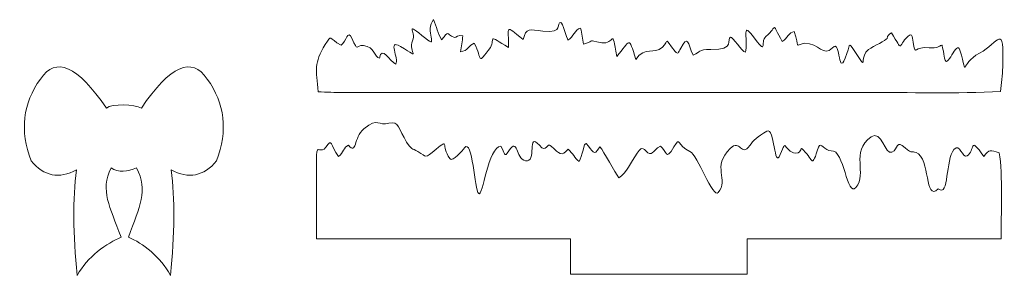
# Model space of a CAD drawing. Header units: millimetres. Extents: x -1146 to 1019, y -763 to 979.
# Tile 110 of 143: x 843 to 954, y 630 to 659. Entities that reach past the tile are written whole.
import ezdxf

# ---------------------------------------------------------------- set-up
doc = ezdxf.new("R2010")
doc.units = ezdxf.units.MM
doc.header["$MEASUREMENT"] = 0
doc.layers.add('Layer 1', color=7, linetype='Continuous')

msp = doc.modelspace()

# ---------------------------------------------------------------- linework, layer by layer
at = {"layer": 'Layer 1', "color": 250, "lineweight": 18}
for points, knots in [([(879.4467, 651.1019), (878.4658, 651.1014), (877.5336, 651.1375), (876.5554, 651.1875), (876.5554, 651.1875), (876.3705, 653.728), (876.0545, 654.3935), (877.3834, 656.5398), (877.3834, 656.5398), (878.121, 657.7313), (877.6864, 657.2822), (879.1731, 656.4598), (879.1731, 656.4598), (879.77, 656.9132), (879.9023, 658.2787), (880.3766, 657.2617), (880.3766, 657.2617), (881.1709, 655.5584), (880.7243, 656.5043), (881.7015, 656.4194), (881.7015, 656.4194), (883.0165, 656.3054), (882.9215, 655.0366), (883.5158, 654.9807), (883.5158, 654.9807), (883.75, 656.5189), (884.6725, 654.6157), (885.3405, 654.3226), (885.3405, 654.3226), (885.7901, 654.9131), (884.3062, 657.2626), (885.8993, 656.3066), (885.8993, 656.3066), (888.4916, 654.7511), (886.6593, 655.6241), (887.2552, 656.9655), (887.2552, 656.9655), (887.7248, 658.0224), (886.1594, 659.3008), (888.7368, 657.2198), (888.7368, 657.2198), (890.289, 655.9668), (888.5201, 658.1708), (889.6316, 659.3557), (889.6316, 659.3557), (889.9326, 658.6125), (890.1465, 657.7484), (890.5325, 657.0735), (890.5325, 657.0735), (891.4418, 658.1878), (890.911, 657.7723), (892.0006, 657.343), (892.0006, 657.343), (892.1286, 657.2927), (892.4504, 657.678), (892.946, 657.5076), (892.946, 657.5076), (892.8693, 656.8977), (892.7588, 656.3186), (892.6529, 655.7149), (892.6529, 655.7149), (893.5416, 655.8246), (893.5843, 656.4477), (894.2348, 656.7052), (894.2348, 656.7052), (895.1708, 654.8421), (894.4934, 654.1553), (896.0631, 656.2142), (896.0631, 656.2142), (896.614, 657.2924), (895.6214, 657.7184), (898.1063, 656.1885), (898.1063, 656.1885), (898.1518, 658.5725), (897.5592, 658.8941), (899.7601, 657.1131), (899.7601, 657.1131), (900.1053, 658.4783), (900.468, 658.2355), (901.9925, 658.0638), (901.9925, 658.0638), (904.4444, 657.7872), (903.4037, 659.0293), (904.0154, 659.0417), (904.0154, 659.0417), (904.1818, 659.045), (904.7139, 657.2845), (904.8249, 657.0186), (904.8249, 657.0186), (905.4271, 657.4489), (905.6026, 658.1875), (906.2501, 658.4016), (906.2501, 658.4016), (906.403, 657.7867), (906.4848, 657.1842), (906.594, 656.5611), (906.594, 656.5611), (908.1152, 657.0447), (906.819, 657.077), (908.6473, 656.7379), (908.6473, 656.7379), (910.056, 656.4768), (909.802, 658.6711), (910.3407, 655.1857), (910.3407, 655.1857), (911.883, 656.9876), (911.6607, 657.6325), (912.4921, 654.8575), (912.4921, 654.8575), (913.5739, 656.4186), (914.5244, 655.3203), (915.5035, 656.2489), (915.5035, 656.2489), (916.3145, 657.018), (915.6315, 657.4219), (916.965, 655.7384), (916.965, 655.7384), (917.2447, 655.3853), (917.3165, 655.633), (917.5728, 656.1179), (917.5728, 656.1179), (918.3836, 657.6518), (918.3805, 656.7432), (918.9736, 655.3447), (918.9736, 655.3447), (919.9391, 655.6927), (919.427, 655.9929), (920.9754, 655.9777), (920.9754, 655.9777), (923.8616, 655.9239), (922.6891, 657.1659), (923.2012, 657.3605), (923.2012, 657.3605), (923.4537, 657.4565), (924.5261, 655.7159), (924.8862, 655.6623), (924.8862, 655.6623), (925.285, 656.817), (924.3749, 659.2876), (925.6866, 657.5564), (925.6866, 657.5564), (927.5484, 655.0987), (926.471, 656.816), (927.2139, 657.4454), (927.2139, 657.4454), (928.6452, 658.6575), (927.7572, 659.1058), (929.0701, 656.8899), (929.0701, 656.8899), (929.6566, 657.243), (929.8166, 657.928), (930.4127, 658.0161), (930.4127, 658.0161), (931.0876, 656.1302), (930.3759, 656.4014), (931.5783, 656.6793), (931.5783, 656.6793), (933.2903, 656.7281), (933.6624, 655.0268), (934.7429, 656.181), (934.7429, 656.181), (935.7711, 657.2795), (935.2435, 652.2826), (936.3815, 655.527), (936.3815, 655.527), (936.7907, 656.6936), (936.4229, 657.0388), (937.7871, 654.9687), (937.7871, 654.9687), (938.5946, 653.7437), (937.8112, 655.1996), (938.8206, 655.9717), (938.8206, 655.9717), (939.3606, 656.385), (940.8465, 657.0083), (940.9105, 657.2379), (940.9105, 657.2379), (940.9882, 657.5181), (941.1368, 657.7558), (941.4096, 657.8673), (941.4096, 657.8673), (942.8208, 655.5978), (942.0667, 656.3161), (943.2686, 657.4543), (943.2686, 657.4543), (943.8325, 657.9882), (943.7692, 657.2321), (943.9013, 656.5419), (943.9013, 656.5419), (944.1751, 655.26), (943.9856, 656.372), (945.6597, 656.168), (945.6597, 656.168), (947.4679, 655.9475), (946.9482, 657.516), (947.4151, 655.0067), (947.4151, 655.0067), (947.6998, 653.4761), (948.7664, 657.2074), (949.1598, 655.886), (949.1598, 655.886), (950.1479, 652.5688), (948.9891, 654.2835), (951.3805, 655.5642), (951.3805, 655.5642), (953.5458, 656.7237), (954.1758, 659.1921), (953.9975, 653.9881), (953.9975, 653.9881), (953.9647, 653.0328), (953.8542, 652.1519), (953.7547, 651.2076), (953.7547, 651.2076), (948.8561, 650.9592), (943.3646, 651.1228), (938.4019, 651.122), (938.4019, 651.122), (918.7502, 651.1187), (899.0985, 651.1108), (879.4467, 651.1019)], [0, 0, 0, 0, 0.01785714, 0.01785714, 0.01785714, 0.01785714, 0.03571429, 0.03571429, 0.03571429, 0.03571429, 0.05357143, 0.05357143, 0.05357143, 0.05357143, 0.07142857, 0.07142857, 0.07142857, 0.07142857, 0.08928571, 0.08928571, 0.08928571, 0.08928571, 0.10714286, 0.10714286, 0.10714286, 0.10714286, 0.125, 0.125, 0.125, 0.125, 0.14285714, 0.14285714, 0.14285714, 0.14285714, 0.16071429, 0.16071429, 0.16071429, 0.16071429, 0.17857143, 0.17857143, 0.17857143, 0.17857143, 0.19642857, 0.19642857, 0.19642857, 0.19642857, 0.21428571, 0.21428571, 0.21428571, 0.21428571, 0.23214286, 0.23214286, 0.23214286, 0.23214286, 0.25, 0.25, 0.25, 0.25, 0.26785714, 0.26785714, 0.26785714, 0.26785714, 0.28571429, 0.28571429, 0.28571429, 0.28571429, 0.30357143, 0.30357143, 0.30357143, 0.30357143, 0.32142857, 0.32142857, 0.32142857, 0.32142857, 0.33928571, 0.33928571, 0.33928571, 0.33928571, 0.35714286, 0.35714286, 0.35714286, 0.35714286, 0.375, 0.375, 0.375, 0.375, 0.39285714, 0.39285714, 0.39285714, 0.39285714, 0.41071429, 0.41071429, 0.41071429, 0.41071429, 0.42857143, 0.42857143, 0.42857143, 0.42857143, 0.44642857, 0.44642857, 0.44642857, 0.44642857, 0.46428571, 0.46428571, 0.46428571, 0.46428571, 0.48214286, 0.48214286, 0.48214286, 0.48214286, 0.5, 0.5, 0.5, 0.5, 0.51785714, 0.51785714, 0.51785714, 0.51785714, 0.53571429, 0.53571429, 0.53571429, 0.53571429, 0.55357143, 0.55357143, 0.55357143, 0.55357143, 0.57142857, 0.57142857, 0.57142857, 0.57142857, 0.58928571, 0.58928571, 0.58928571, 0.58928571, 0.60714286, 0.60714286, 0.60714286, 0.60714286, 0.625, 0.625, 0.625, 0.625, 0.64285714, 0.64285714, 0.64285714, 0.64285714, 0.66071429, 0.66071429, 0.66071429, 0.66071429, 0.67857143, 0.67857143, 0.67857143, 0.67857143, 0.69642857, 0.69642857, 0.69642857, 0.69642857, 0.71428571, 0.71428571, 0.71428571, 0.71428571, 0.73214286, 0.73214286, 0.73214286, 0.73214286, 0.75, 0.75, 0.75, 0.75, 0.76785714, 0.76785714, 0.76785714, 0.76785714, 0.78571429, 0.78571429, 0.78571429, 0.78571429, 0.80357143, 0.80357143, 0.80357143, 0.80357143, 0.82142857, 0.82142857, 0.82142857, 0.82142857, 0.83928571, 0.83928571, 0.83928571, 0.83928571, 0.85714286, 0.85714286, 0.85714286, 0.85714286, 0.875, 0.875, 0.875, 0.875, 0.89285714, 0.89285714, 0.89285714, 0.89285714, 0.91071429, 0.91071429, 0.91071429, 0.91071429, 0.92857143, 0.92857143, 0.92857143, 0.92857143, 0.94642857, 0.94642857, 0.94642857, 0.94642857, 0.96428571, 0.96428571, 0.96428571, 0.96428571, 1, 1, 1, 1]), ([(856.0447, 642.5708), (857.3475, 639.9236), (856.4061, 638.2983), (855.1265, 634.707), (855.1265, 634.707), (856.6868, 634.0639), (858.7689, 632.4647), (859.8639, 630.3923), (859.8639, 630.3923), (860.3564, 635.0799), (860.3854, 639.0621), (859.9505, 642.3389), (859.9505, 642.3389), (861.9253, 641.2675), (863.6363, 641.6102), (865.0841, 643.3671), (865.0841, 643.3671), (866.3762, 646.79), (866.0244, 649.8779), (864.028, 652.6302), (864.028, 652.6302), (862.3033, 655.2271), (859.819, 654.1308), (856.5751, 649.3414), (856.5751, 649.3414), (855.8022, 649.7422), (853.253, 649.8695), (852.6175, 649.3414), (852.6175, 649.3414), (849.3737, 654.1308), (846.8893, 655.2271), (845.1646, 652.6302), (845.1646, 652.6302), (843.1682, 649.8776), (842.8161, 646.79), (844.1085, 643.3671), (844.1085, 643.3671), (845.556, 641.6102), (847.2672, 641.2675), (849.2421, 642.3389), (849.2421, 642.3389), (848.8073, 639.0623), (848.8362, 635.0798), (849.329, 630.3923), (849.329, 630.3923), (850.424, 632.4647), (852.7171, 634.0639), (854.2777, 634.707), (854.2777, 634.707), (852.9945, 638.3085), (851.8929, 639.9087), (853.1489, 642.5614), (853.1489, 642.5614), (854.0249, 642.0544), (854.9795, 642.073), (856.0445, 642.5708), (856.0445, 642.5708), (856.0445, 642.5708), (856.0447, 642.5708), (856.0447, 642.5708)], [0, 0, 0, 0, 0.0625, 0.0625, 0.0625, 0.0625, 0.125, 0.125, 0.125, 0.125, 0.1875, 0.1875, 0.1875, 0.1875, 0.25, 0.25, 0.25, 0.25, 0.3125, 0.3125, 0.3125, 0.3125, 0.375, 0.375, 0.375, 0.375, 0.4375, 0.4375, 0.4375, 0.4375, 0.5, 0.5, 0.5, 0.5, 0.5625, 0.5625, 0.5625, 0.5625, 0.625, 0.625, 0.625, 0.625, 0.6875, 0.6875, 0.6875, 0.6875, 0.75, 0.75, 0.75, 0.75, 0.8125, 0.8125, 0.8125, 0.8125, 0.875, 0.875, 0.875, 0.875, 1, 1, 1, 1]), ([(934.611, 644.5075), (933.8391, 644.4176), (933.3956, 645.6271), (933.1632, 644.9177), (933.1632, 644.9177), (932.3583, 642.462), (932.596, 643.382), (931.4713, 644.5679), (931.4713, 644.5679), (930.959, 645.1079), (931.4208, 644.2806), (930.5983, 644.2268), (930.5983, 644.2268), (929.0804, 644.4577), (929.6257, 646.1417), (928.8277, 644.0774), (928.8277, 644.0774), (928.135, 642.2852), (928.2158, 647.2628), (927.3228, 646.7302), (927.3228, 646.7302), (926.1938, 646.0571), (925.8234, 645.6901), (925.3855, 645.0889), (925.3855, 645.0889), (924.401, 643.7379), (924.3266, 645.9022), (923.1828, 644.7734), (923.1828, 644.7734), (921.0429, 642.6616), (923.0406, 641.257), (921.8236, 639.764), (921.8236, 639.764), (921.2292, 639.035), (919.4733, 644.0622), (918.6092, 644.4277), (918.6092, 644.4277), (917.1467, 645.0464), (917.5764, 646.2517), (916.8109, 644.9487), (916.8109, 644.9487), (915.7809, 643.1956), (916.0807, 644.5177), (915.2745, 645.0178), (915.2745, 645.0178), (914.3192, 644.5197), (914.3553, 643.7209), (913.6357, 644.4892), (913.6357, 644.4892), (913.1539, 645.0035), (912.9791, 644.7114), (912.6466, 644.2174), (912.6466, 644.2174), (911.9082, 643.1209), (911.4861, 642.0421), (910.5628, 641.4313), (910.5628, 641.4313), (910.1706, 642.0013), (908.8834, 644.4587), (908.4338, 644.9533), (908.4338, 644.9533), (907.6675, 643.663), (907.6632, 644.5642), (906.8839, 645.3084), (906.8839, 645.3084), (906.666, 645.5167), (906.4163, 643.8344), (906.0904, 643.2835), (906.0904, 643.2835), (905.6004, 643.6924), (905.3675, 644.2149), (904.8567, 644.6719), (904.8567, 644.6719), (904.0881, 643.8235), (903.8491, 644.1283), (902.9347, 645.012), (902.9347, 645.012), (902.3487, 645.5787), (902.5047, 644.0905), (901.5898, 645.1342), (901.5898, 645.1342), (900.1583, 646.7672), (901.3508, 643.0872), (900.0305, 643.3651), (900.0305, 643.3651), (898.8413, 643.6155), (899.2035, 646.1096), (898.1463, 644.4893), (898.1463, 644.4893), (897.557, 643.5861), (897.7041, 644.3001), (897.2164, 645.0283), (897.2164, 645.0283), (895.8151, 644.9183), (895.1717, 639.2465), (894.7348, 639.645), (894.7348, 639.645), (894.271, 640.0679), (894.0391, 645.98), (893.1204, 644.837), (893.1204, 644.837), (892.9096, 644.5746), (891.7798, 643.1583), (891.4712, 643.6109), (891.4712, 643.6109), (890.3981, 645.1839), (891.4402, 645.8964), (889.9363, 644.6894), (889.9363, 644.6894), (888.4796, 643.52), (888.9566, 643.8118), (887.8565, 644.4174), (887.8565, 644.4174), (887.1255, 644.82), (887.1417, 644.6064), (886.5735, 645.4941), (886.5735, 645.4941), (885.6936, 646.869), (885.7048, 647.9762), (884.5562, 647.6142), (884.5562, 647.6142), (883.4114, 647.2533), (883.368, 648.365), (881.752, 646.998), (881.752, 646.998), (880.5511, 645.982), (880.9463, 643.95), (880.0027, 645.1433), (880.0027, 645.1433), (879.4297, 644.9023), (879.4703, 644.2439), (878.86, 643.8441), (878.86, 643.8441), (877.9197, 645.1527), (878.1948, 646.0219), (877.4564, 644.9056), (877.4564, 644.9056), (876.9266, 644.1045), (876.3886, 645.2691), (876.386, 643.9998), (876.386, 643.9998), (876.3799, 640.8474), (876.3951, 637.6912), (876.3951, 634.5383), (876.3951, 634.5383), (876.3951, 634.5383), (905.1012, 634.5383), (905.1012, 634.5383), (905.1012, 634.5383), (905.1012, 634.5383), (905.1012, 630.5383), (905.1012, 630.5383), (905.1012, 630.5383), (905.1012, 630.5383), (925.1012, 630.5383), (925.1012, 630.5383), (925.1012, 630.5383), (925.1012, 630.5383), (925.1012, 634.5383), (925.1012, 634.5383), (925.1012, 634.5383), (925.1012, 634.5383), (953.8073, 634.5383), (953.8073, 634.5383), (953.8073, 634.5383), (953.8081, 637.2063), (954.024, 641.8492), (953.6054, 644.2822), (953.6054, 644.2822), (952.5503, 644.6175), (952.5033, 644.6835), (951.8424, 643.8651), (951.8424, 643.8651), (950.1604, 646.3535), (950.8777, 644.4762), (949.9892, 643.9316), (949.9892, 643.9316), (949.3936, 643.5666), (949.1731, 645.4653), (948.4809, 644.6519), (948.4809, 644.6519), (947.4974, 643.4962), (947.9544, 639.1899), (946.7123, 640.1909), (946.7123, 640.1909), (945.1146, 638.6679), (945.8479, 643.6745), (944.1997, 644.3067), (944.1997, 644.3067), (943.6561, 644.515), (943.8215, 644.0811), (942.9505, 644.8322), (942.9505, 644.8322), (941.9246, 645.8002), (942.2258, 644.7179), (941.4593, 644.3382), (941.4593, 644.3382), (940.6902, 643.9575), (940.2647, 646.9615), (939.1052, 646.0933), (939.1052, 646.0933), (936.7328, 644.3171), (938.7156, 641.93), (937.393, 640.3552), (937.393, 640.3552), (936.36, 639.1251), (936.0778, 644.6778), (934.6114, 644.5068), (934.6114, 644.5068), (934.6114, 644.5068), (934.611, 644.5075), (934.611, 644.5075)], [0, 0, 0, 0, 0.01851852, 0.01851852, 0.01851852, 0.01851852, 0.03703704, 0.03703704, 0.03703704, 0.03703704, 0.05555556, 0.05555556, 0.05555556, 0.05555556, 0.07407407, 0.07407407, 0.07407407, 0.07407407, 0.09259259, 0.09259259, 0.09259259, 0.09259259, 0.11111111, 0.11111111, 0.11111111, 0.11111111, 0.12962963, 0.12962963, 0.12962963, 0.12962963, 0.14814815, 0.14814815, 0.14814815, 0.14814815, 0.16666667, 0.16666667, 0.16666667, 0.16666667, 0.18518519, 0.18518519, 0.18518519, 0.18518519, 0.2037037, 0.2037037, 0.2037037, 0.2037037, 0.22222222, 0.22222222, 0.22222222, 0.22222222, 0.24074074, 0.24074074, 0.24074074, 0.24074074, 0.25925926, 0.25925926, 0.25925926, 0.25925926, 0.27777778, 0.27777778, 0.27777778, 0.27777778, 0.2962963, 0.2962963, 0.2962963, 0.2962963, 0.31481481, 0.31481481, 0.31481481, 0.31481481, 0.33333333, 0.33333333, 0.33333333, 0.33333333, 0.35185185, 0.35185185, 0.35185185, 0.35185185, 0.37037037, 0.37037037, 0.37037037, 0.37037037, 0.38888889, 0.38888889, 0.38888889, 0.38888889, 0.40740741, 0.40740741, 0.40740741, 0.40740741, 0.42592593, 0.42592593, 0.42592593, 0.42592593, 0.44444444, 0.44444444, 0.44444444, 0.44444444, 0.46296296, 0.46296296, 0.46296296, 0.46296296, 0.48148148, 0.48148148, 0.48148148, 0.48148148, 0.5, 0.5, 0.5, 0.5, 0.51851852, 0.51851852, 0.51851852, 0.51851852, 0.53703704, 0.53703704, 0.53703704, 0.53703704, 0.55555556, 0.55555556, 0.55555556, 0.55555556, 0.57407407, 0.57407407, 0.57407407, 0.57407407, 0.59259259, 0.59259259, 0.59259259, 0.59259259, 0.61111111, 0.61111111, 0.61111111, 0.61111111, 0.62962963, 0.62962963, 0.62962963, 0.62962963, 0.64814815, 0.64814815, 0.64814815, 0.64814815, 0.66666667, 0.66666667, 0.66666667, 0.66666667, 0.68518519, 0.68518519, 0.68518519, 0.68518519, 0.7037037, 0.7037037, 0.7037037, 0.7037037, 0.72222222, 0.72222222, 0.72222222, 0.72222222, 0.74074074, 0.74074074, 0.74074074, 0.74074074, 0.75925926, 0.75925926, 0.75925926, 0.75925926, 0.77777778, 0.77777778, 0.77777778, 0.77777778, 0.7962963, 0.7962963, 0.7962963, 0.7962963, 0.81481481, 0.81481481, 0.81481481, 0.81481481, 0.83333333, 0.83333333, 0.83333333, 0.83333333, 0.85185185, 0.85185185, 0.85185185, 0.85185185, 0.87037037, 0.87037037, 0.87037037, 0.87037037, 0.88888889, 0.88888889, 0.88888889, 0.88888889, 0.90740741, 0.90740741, 0.90740741, 0.90740741, 0.92592593, 0.92592593, 0.92592593, 0.92592593, 0.94444444, 0.94444444, 0.94444444, 0.94444444, 0.96296296, 0.96296296, 0.96296296, 0.96296296, 1, 1, 1, 1])]:
    msp.add_open_spline(points, degree=3, knots=knots, dxfattribs=at)

doc.saveas('drawing.dxf')
